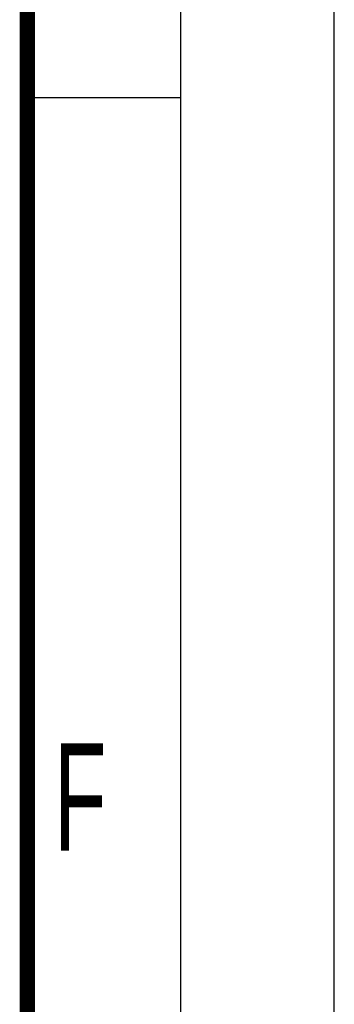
# Model space of a CAD drawing. Header units: millimetres. Extents: x 0 to 594, y 0 to 420.
# Tile 46 of 48: x 584 to 594, y 130 to 163. Entities that reach past the tile are written whole.
import ezdxf

# ---------------------------------------------------------------- set-up
doc = ezdxf.new("R2010")
doc.units = ezdxf.units.MM
doc.header["$LTSCALE"] = 32.67
doc.layers.get('0').update_dxf_attribs({"linetype": 'CONTINUOUS'})
doc.styles.add('TEXTSTYLE_2', font='txt', dxfattribs={"width": 0.6})

msp = doc.modelspace()

# ---------------------------------------------------------------- linework, layer by layer
at = {"color": 7, "linetype": 'CONTINUOUS'}
for p, q in [((594, 0), (594, 420)), ((584, 160), (589, 160))]:
    msp.add_line(p, q, dxfattribs=at)
at = {"color": 2, "linetype": 'CONTINUOUS'}
msp.add_line((589, 5), (589, 415), dxfattribs=at)
at = {"color": 7, "linetype": 'CONTINUOUS', "const_width": 0.5}
msp.add_lwpolyline([(584, 410), (584, 10)], dxfattribs=at)

# ---------------------------------------------------------------- texts
at = {"color": 5, "linetype": 'CONTINUOUS', "insert": (584.8655, 138.9264), "char_height": 3.5, "width": 2.1, "attachment_point": 1, "line_spacing_factor": 0.9, "style": 'TEXTSTYLE_2'}
msp.add_mtext('F', dxfattribs=at)

doc.saveas('drawing.dxf')
